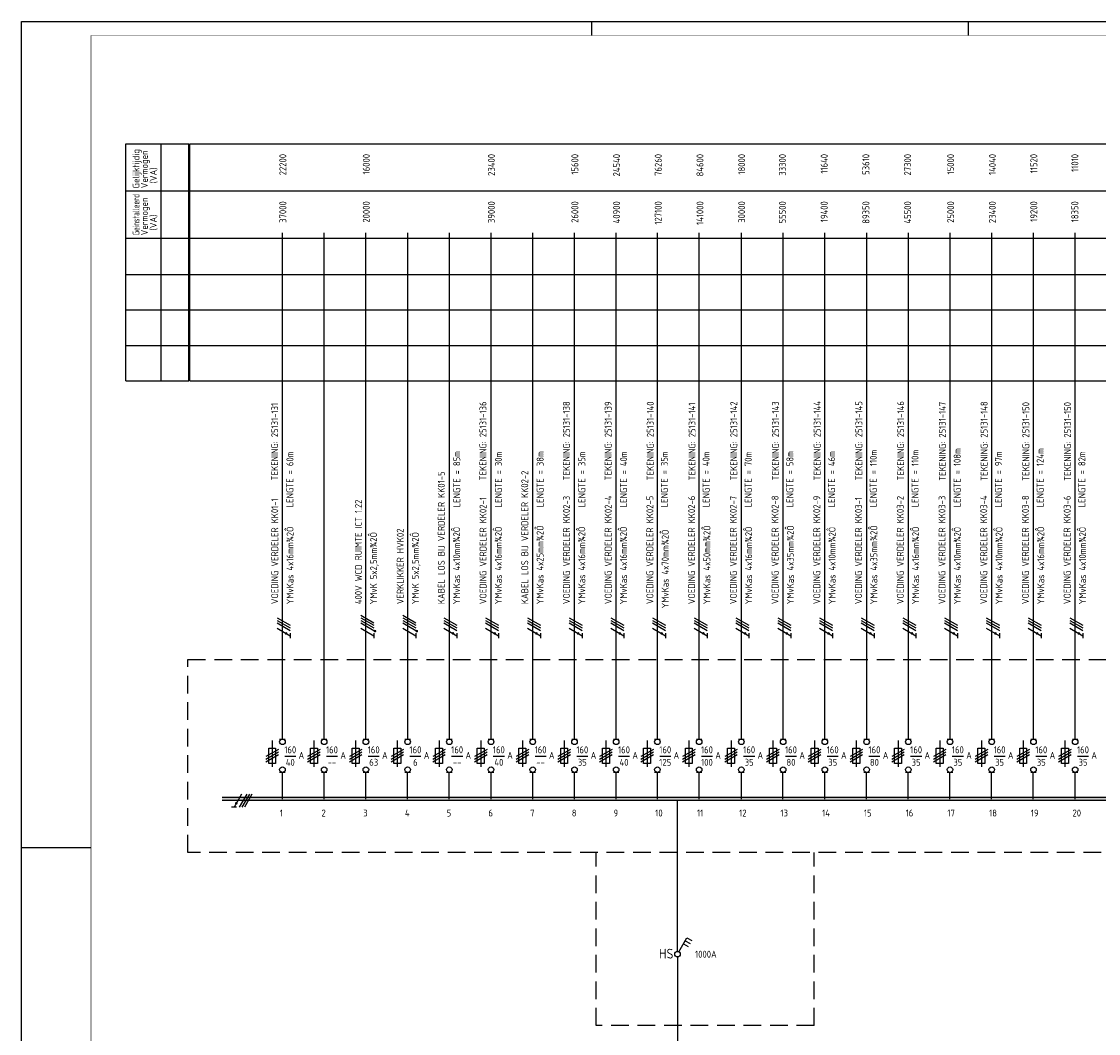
# Model space of a CAD drawing. Header units: millimetres. Extents: x 0 to 841, y 0 to 594.
# Tile 2 of 4: x 0 to 387, y 230 to 594. Entities that reach past the tile are written whole.
import ezdxf
from ezdxf.enums import TextEntityAlignment as Align

# ---------------------------------------------------------------- set-up
doc = ezdxf.new("R2010")
doc.units = ezdxf.units.MM
doc.linetypes.add('HIDDEN', pattern=[9.525, 6.35, -3.175])
doc.layers.get('0').update_dxf_attribs({"linetype": 'CONTINUOUS'})
for name, color, linetype in [('1', 7, 'CONTINUOUS'), ('40', 1, 'CONTINUOUS'), ('70', 1, 'CONTINUOUS'), ('71', 2, 'CONTINUOUS'), ('73', 4, 'CONTINUOUS'), ('EL$2B---_KADER', 4, 'CONTINUOUS'), ('LIJN018', 210, 'CONTINUOUS'), ('LIJN025', 10, 'CONTINUOUS'), ('LIJN035', 50, 'CONTINUOUS'), ('LIJN050', 90, 'CONTINUOUS'), ('TEKST25', 10, 'CONTINUOUS'), ('TEKST35', 50, 'CONTINUOUS'), ('TEKST50', 90, 'CONTINUOUS')]:
    doc.layers.add(name, color=color, linetype=linetype)
doc.styles.add('5_0', font='iso.shx')
doc.styles.add('ISO', font='ISO.SHX')
doc.styles.add('NEN', font='iso.shx')
doc.styles.add('ROMAND', font='romand')

# ---------------------------------------------------------------- blocks, each defined once
blk = doc.blocks.new('A1')
at = {"layer": 'LIJN025'}
for p, q in [((205, 589), (205, 594)), ((340.5, 589), (340.5, 594)), ((0, 297), (25, 297))]:
    blk.add_line(p, q, dxfattribs=at)
blk.add_lwpolyline([(0, 0), (0, 594), (841, 594), (841, 0)], close=True, dxfattribs=at)
at = {"layer": 'LIJN050', "const_width": 0.2}
blk.add_lwpolyline([(836, 5), (836, 589), (25, 589), (25, 5)], close=True, dxfattribs=at)
at = {"layer": 'TEKST25', "style": 'ROMAND', "width": 2.899115}
blk.add_attdef('STATUS', text='', height=2.5, dxfattribs=at).set_placement((795, 71.5), (834, 71.5), align=Align.FIT)
at = {"layer": 'TEKST25', "style": 'ISO'}
for tag, p in [('E', (796.25, 66)), ('NAAM-E', (807.75, 66)), ('DATUM-E', (826, 66)), ('D', (796.25, 61)), ('NAAM-D', (807.75, 61)), ('DATUM-D', (826, 61)), ('C', (796.25, 56)), ('NAAM-C', (807.75, 56)), ('DATUM-C', (826, 56)), ('B', (796.25, 51)), ('NAAM-B', (807.75, 51)), ('DATUM-B', (826, 51)), ('A', (796.25, 46)), ('NAAM-A', (807.75, 46)), ('DATUM-A', (826, 46))]:
    blk.add_attdef(tag, text='', height=2.5, dxfattribs=at).set_placement(p, align=Align.CENTER)
for tag, p in [('DATUM', (673.75, 36.25)), ('SCHAAL', (709, 36.25)), ('GETEKEND', (739.25, 36.25)), ('GECONTOL.', (774, 36.25)), ('FORMAAT', (804.25, 28.25))]:
    blk.add_attdef(tag, p, '', height=2.5, dxfattribs=at)
at = {"layer": 'TEKST35', "style": 'ISO'}
for tag, p in [('PROJECT', (675.5, 72.5)), ('PLAATS', (675.5, 63.5)), ('INSTALLATIE-REGEL1', (675.5, 52.5)), ('INSTALLATIE-REGEL2', (675.5, 43.5))]:
    blk.add_attdef(tag, p, '', height=4, dxfattribs=at)
blk.add_attdef('PROJ.NR.', text='', height=4, dxfattribs=at).set_placement((822, 23), align=Align.CENTER)
at = {"layer": 'TEKST50', "style": 'ISO'}
blk.add_attdef('FILE-NAAM', text='', height=5, dxfattribs=at).set_placement((814.5, 7.5), align=Align.CENTER)

msp = doc.modelspace()

# ---------------------------------------------------------------- linework, layer by layer
at = {"color": 10}
for p, q in [((91.86, 379.65), (96.55, 376.95)), ((121.99, 380.59), (126.68, 377.88)), ((121.99, 379.65), (126.68, 376.95)), ((137.04, 380.59), (141.72, 377.88)), ((137.04, 379.65), (141.72, 376.95)), ((151.86, 379.65), (156.55, 376.95)), ((166.86, 379.65), (171.55, 376.95)), ((181.86, 379.65), (186.55, 376.95)), ((196.86, 379.65), (201.55, 376.95)), ((211.86, 379.65), (216.55, 376.95)), ((226.86, 379.65), (231.55, 376.95)), ((241.86, 379.65), (246.55, 376.95)), ((256.86, 379.65), (261.55, 376.95)), ((271.89, 379.65), (276.58, 376.95)), ((286.89, 379.65), (291.58, 376.95)), ((301.89, 379.65), (306.58, 376.95)), ((316.89, 379.65), (321.58, 376.95)), ((331.89, 379.65), (336.58, 376.95)), ((346.89, 379.65), (351.58, 376.95)), ((361.89, 379.65), (366.58, 376.95)), ((376.89, 379.65), (381.58, 376.95)), ((91.86, 378.72), (96.55, 376.01)), ((91.86, 378.72), (96.55, 376.01)), ((91.86, 377.78), (96.55, 375.07)), ((91.86, 375.9), (96.55, 373.2)), ((121.99, 378.72), (126.68, 376.01)), ((121.99, 378.72), (126.68, 376.01)), ((121.99, 377.78), (126.68, 375.07)), ((121.99, 375.9), (126.68, 373.2)), ((137.04, 378.72), (141.72, 376.01)), ((137.04, 378.72), (141.72, 376.01)), ((137.04, 377.78), (141.72, 375.07)), ((137.04, 375.9), (141.72, 373.2)), ((151.86, 378.72), (156.55, 376.01)), ((151.86, 378.72), (156.55, 376.01)), ((151.86, 377.78), (156.55, 375.07)), ((151.86, 375.9), (156.55, 373.2)), ((166.86, 378.72), (171.55, 376.01)), ((166.86, 378.72), (171.55, 376.01)), ((166.86, 377.78), (171.55, 375.07)), ((166.86, 375.9), (171.55, 373.2)), ((181.86, 378.72), (186.55, 376.01)), ((181.86, 378.72), (186.55, 376.01)), ((181.86, 377.78), (186.55, 375.07)), ((181.86, 375.9), (186.55, 373.2)), ((196.86, 378.72), (201.55, 376.01)), ((196.86, 378.72), (201.55, 376.01)), ((196.86, 377.78), (201.55, 375.07)), ((196.86, 375.9), (201.55, 373.2)), ((211.86, 378.72), (216.55, 376.01)), ((211.86, 378.72), (216.55, 376.01)), ((211.86, 377.78), (216.55, 375.07)), ((211.86, 375.9), (216.55, 373.2)), ((226.86, 378.72), (231.55, 376.01)), ((226.86, 378.72), (231.55, 376.01)), ((226.86, 377.78), (231.55, 375.07)), ((226.86, 375.9), (231.55, 373.2)), ((241.86, 378.72), (246.55, 376.01)), ((241.86, 378.72), (246.55, 376.01)), ((241.86, 377.78), (246.55, 375.07)), ((241.86, 375.9), (246.55, 373.2)), ((256.86, 378.72), (261.55, 376.01)), ((256.86, 378.72), (261.55, 376.01)), ((256.86, 377.78), (261.55, 375.07)), ((256.86, 375.9), (261.55, 373.2)), ((271.89, 378.72), (276.58, 376.01)), ((271.89, 378.72), (276.58, 376.01)), ((271.89, 377.78), (276.58, 375.07)), ((271.89, 375.9), (276.58, 373.2)), ((286.89, 378.72), (291.58, 376.01)), ((286.89, 378.72), (291.58, 376.01)), ((286.89, 377.78), (291.58, 375.07)), ((286.89, 375.9), (291.58, 373.2)), ((301.89, 378.72), (306.58, 376.01)), ((301.89, 378.72), (306.58, 376.01)), ((301.89, 377.78), (306.58, 375.07)), ((301.89, 375.9), (306.58, 373.2)), ((316.89, 378.72), (321.58, 376.01)), ((316.89, 378.72), (321.58, 376.01)), ((316.89, 377.78), (321.58, 375.07)), ((316.89, 375.9), (321.58, 373.2)), ((331.89, 378.72), (336.58, 376.01)), ((331.89, 378.72), (336.58, 376.01)), ((331.89, 377.78), (336.58, 375.07)), ((331.89, 375.9), (336.58, 373.2)), ((346.89, 378.72), (351.58, 376.01)), ((346.89, 378.72), (351.58, 376.01)), ((346.89, 377.78), (351.58, 375.07)), ((346.89, 375.9), (351.58, 373.2)), ((361.89, 378.72), (366.58, 376.01)), ((361.89, 378.72), (366.58, 376.01)), ((361.89, 377.78), (366.58, 375.07)), ((361.89, 375.9), (366.58, 373.2)), ((376.89, 378.72), (381.58, 376.01)), ((376.89, 378.72), (381.58, 376.01)), ((376.89, 377.78), (381.58, 375.07)), ((376.89, 375.9), (381.58, 373.2)), ((96.55, 374.13), (96.55, 372.26)), ((126.68, 374.13), (126.68, 372.26)), ((141.72, 374.13), (141.72, 372.26)), ((156.55, 374.13), (156.55, 372.26)), ((171.55, 374.13), (171.55, 372.26)), ((186.55, 374.13), (186.55, 372.26)), ((201.55, 374.13), (201.55, 372.26)), ((216.55, 374.13), (216.55, 372.26)), ((231.55, 374.13), (231.55, 372.26)), ((246.55, 374.13), (246.55, 372.26)), ((261.55, 374.13), (261.55, 372.26)), ((276.58, 374.13), (276.58, 372.26)), ((291.58, 374.13), (291.58, 372.26)), ((306.58, 374.13), (306.58, 372.26)), ((321.58, 374.13), (321.58, 372.26)), ((336.58, 374.13), (336.58, 372.26)), ((351.58, 374.13), (351.58, 372.26)), ((366.58, 374.13), (366.58, 372.26)), ((381.58, 374.13), (381.58, 372.26)), ((79.11, 316.24), (76.4, 311.56)), ((80.98, 316.24), (78.28, 311.56)), ((81.92, 316.24), (79.21, 311.56)), ((81.92, 316.24), (79.21, 311.56)), ((82.86, 316.24), (80.15, 311.56)), ((77.34, 311.56), (75.46, 311.56))]:
    msp.add_line(p, q, dxfattribs=at)
for p, q in [((91.86, 378.72), (96.55, 376.01)), ((121.99, 378.72), (126.68, 376.01)), ((137.04, 378.72), (141.72, 376.01)), ((151.86, 378.72), (156.55, 376.01)), ((166.86, 378.72), (171.55, 376.01)), ((181.86, 378.72), (186.55, 376.01)), ((196.86, 378.72), (201.55, 376.01)), ((211.86, 378.72), (216.55, 376.01)), ((226.86, 378.72), (231.55, 376.01)), ((241.86, 378.72), (246.55, 376.01)), ((256.86, 378.72), (261.55, 376.01)), ((271.89, 378.72), (276.58, 376.01)), ((286.89, 378.72), (291.58, 376.01)), ((301.89, 378.72), (306.58, 376.01)), ((316.89, 378.72), (321.58, 376.01)), ((331.89, 378.72), (336.58, 376.01)), ((346.89, 378.72), (351.58, 376.01)), ((361.89, 378.72), (366.58, 376.01)), ((376.89, 378.72), (381.58, 376.01)), ((81.92, 316.24), (79.21, 311.56))]:
    msp.add_line(p, q)
at = {"color": 10, "const_width": 0.469}
for points in [[(95.26, 374.21, 1), (95.02, 373.81, 1)], [(127.19, 375.05, 1), (126.96, 374.64, 1)], [(142.24, 375.05, 1), (142, 374.64, 1)], [(155.26, 374.21, 1), (155.02, 373.81, 1)], [(170.26, 374.21, 1), (170.02, 373.81, 1)], [(185.26, 374.21, 1), (185.02, 373.81, 1)], [(200.26, 374.21, 1), (200.02, 373.81, 1)], [(215.26, 374.21, 1), (215.02, 373.81, 1)], [(230.26, 374.21, 1), (230.02, 373.81, 1)], [(245.26, 374.21, 1), (245.02, 373.81, 1)], [(260.26, 374.21, 1), (260.02, 373.81, 1)], [(275.29, 374.21, 1), (275.05, 373.81, 1)], [(290.29, 374.21, 1), (290.05, 373.81, 1)], [(305.29, 374.21, 1), (305.05, 373.81, 1)], [(320.29, 374.21, 1), (320.05, 373.81, 1)], [(335.29, 374.21, 1), (335.05, 373.81, 1)], [(350.29, 374.21, 1), (350.05, 373.81, 1)], [(365.29, 374.21, 1), (365.05, 373.81, 1)], [(380.29, 374.21, 1), (380.05, 373.81, 1)], [(77.42, 312.85, 1), (77.01, 313.08, 1)]]:
    msp.add_lwpolyline(points, format="xyb", close=True, dxfattribs=at)
at = {"layer": '1', "color": 2}
for p, q in [((90.11, 335.54), (90.11, 326.04)), ((92.81, 336.04), (94.81, 336.04)), ((105.11, 335.54), (105.11, 326.04)), ((107.81, 336.04), (109.81, 336.04)), ((120.11, 335.54), (120.11, 326.04)), ((122.81, 336.04), (124.81, 336.04)), ((135.11, 335.54), (135.11, 326.04)), ((137.81, 336.04), (139.81, 336.04)), ((150.11, 335.54), (150.11, 326.04)), ((152.81, 336.04), (154.81, 336.04)), ((165.11, 335.54), (165.11, 326.04)), ((167.81, 336.04), (169.81, 336.04)), ((180.11, 335.54), (180.11, 326.04)), ((182.81, 336.04), (184.81, 336.04)), ((195.11, 335.54), (195.11, 326.04)), ((197.81, 336.04), (199.81, 336.04)), ((210.11, 335.54), (210.11, 326.04)), ((212.81, 336.04), (214.81, 336.04)), ((224.93, 335.54), (224.93, 326.04)), ((227.63, 336.04), (229.63, 336.04)), ((239.93, 335.54), (239.93, 326.04)), ((242.63, 336.04), (244.63, 336.04)), ((255.11, 335.54), (255.11, 326.04)), ((257.81, 336.04), (259.81, 336.04)), ((270.14, 335.54), (270.14, 326.04)), ((272.84, 336.04), (274.84, 336.04)), ((285.14, 335.54), (285.14, 326.04)), ((287.84, 336.04), (289.84, 336.04)), ((300.14, 335.54), (300.14, 326.04)), ((302.84, 336.04), (304.84, 336.04)), ((315.14, 335.54), (315.14, 326.04)), ((317.84, 336.04), (319.84, 336.04)), ((330.14, 335.54), (330.14, 326.04)), ((332.84, 336.04), (334.84, 336.04)), ((345.14, 335.54), (345.14, 326.04)), ((347.84, 336.04), (349.84, 336.04)), ((360.14, 335.54), (360.14, 326.04)), ((362.84, 336.04), (364.84, 336.04)), ((375.14, 335.54), (375.14, 326.04)), ((377.84, 336.04), (379.84, 336.04)), ((88.86, 332.79), (91.36, 332.79)), ((88.86, 327.29), (88.86, 332.79)), ((91.36, 332.79), (91.36, 327.29)), ((103.86, 327.29), (103.86, 332.79)), ((103.86, 332.79), (106.36, 332.79)), ((106.36, 332.79), (106.36, 327.29)), ((118.86, 327.29), (118.86, 332.79)), ((118.86, 332.79), (121.36, 332.79)), ((121.36, 332.79), (121.36, 327.29)), ((133.86, 327.29), (133.86, 332.79)), ((133.86, 332.79), (136.36, 332.79)), ((136.36, 332.79), (136.36, 327.29)), ((148.86, 327.29), (148.86, 332.79)), ((148.86, 332.79), (151.36, 332.79)), ((151.36, 332.79), (151.36, 327.29)), ((163.86, 327.29), (163.86, 332.79)), ((163.86, 332.79), (166.36, 332.79)), ((166.36, 332.79), (166.36, 327.29)), ((178.86, 327.29), (178.86, 332.79)), ((178.86, 332.79), (181.36, 332.79)), ((181.36, 332.79), (181.36, 327.29)), ((193.86, 327.29), (193.86, 332.79)), ((193.86, 332.79), (196.36, 332.79)), ((196.36, 332.79), (196.36, 327.29)), ((208.86, 327.29), (208.86, 332.79)), ((208.86, 332.79), (211.36, 332.79)), ((211.36, 332.79), (211.36, 327.29)), ((223.68, 327.29), (223.68, 332.79)), ((223.68, 332.79), (226.18, 332.79)), ((226.18, 332.79), (226.18, 327.29)), ((238.68, 327.29), (238.68, 332.79)), ((238.68, 332.79), (241.18, 332.79)), ((241.18, 332.79), (241.18, 327.29)), ((253.86, 327.29), (253.86, 332.79)), ((253.86, 332.79), (256.36, 332.79)), ((256.36, 332.79), (256.36, 327.29)), ((268.89, 327.29), (268.89, 332.79)), ((268.89, 332.79), (271.39, 332.79)), ((271.39, 332.79), (271.39, 327.29)), ((283.89, 327.29), (283.89, 332.79)), ((283.89, 332.79), (286.39, 332.79)), ((286.39, 332.79), (286.39, 327.29)), ((298.89, 327.29), (298.89, 332.79)), ((298.89, 332.79), (301.39, 332.79)), ((301.39, 332.79), (301.39, 327.29)), ((313.89, 327.29), (313.89, 332.79)), ((313.89, 332.79), (316.39, 332.79)), ((316.39, 332.79), (316.39, 327.29)), ((328.89, 327.29), (328.89, 332.79)), ((328.89, 332.79), (331.39, 332.79)), ((331.39, 332.79), (331.39, 327.29)), ((343.89, 327.29), (343.89, 332.79)), ((343.89, 332.79), (346.39, 332.79)), ((346.39, 332.79), (346.39, 327.29)), ((358.89, 327.29), (358.89, 332.79)), ((358.89, 332.79), (361.39, 332.79)), ((361.39, 332.79), (361.39, 327.29)), ((373.89, 327.29), (373.89, 332.79)), ((373.89, 332.79), (376.39, 332.79)), ((376.39, 332.79), (376.39, 327.29)), ((91.36, 327.29), (88.86, 327.29)), ((106.36, 327.29), (103.86, 327.29)), ((121.36, 327.29), (118.86, 327.29)), ((136.36, 327.29), (133.86, 327.29)), ((151.36, 327.29), (148.86, 327.29)), ((166.36, 327.29), (163.86, 327.29)), ((181.36, 327.29), (178.86, 327.29)), ((196.36, 327.29), (193.86, 327.29)), ((211.36, 327.29), (208.86, 327.29)), ((226.18, 327.29), (223.68, 327.29)), ((241.18, 327.29), (238.68, 327.29)), ((256.36, 327.29), (253.86, 327.29)), ((271.39, 327.29), (268.89, 327.29)), ((286.39, 327.29), (283.89, 327.29)), ((301.39, 327.29), (298.89, 327.29)), ((316.39, 327.29), (313.89, 327.29)), ((331.39, 327.29), (328.89, 327.29)), ((346.39, 327.29), (343.89, 327.29)), ((361.39, 327.29), (358.89, 327.29)), ((376.39, 327.29), (373.89, 327.29)), ((94.81, 324.04), (92.81, 324.04)), ((109.81, 324.04), (107.81, 324.04)), ((124.81, 324.04), (122.81, 324.04)), ((139.81, 324.04), (137.81, 324.04)), ((154.81, 324.04), (152.81, 324.04)), ((169.81, 324.04), (167.81, 324.04)), ((184.81, 324.04), (182.81, 324.04)), ((199.81, 324.04), (197.81, 324.04)), ((214.81, 324.04), (212.81, 324.04)), ((229.63, 324.04), (227.63, 324.04)), ((244.63, 324.04), (242.63, 324.04)), ((259.81, 324.04), (257.81, 324.04)), ((274.84, 324.04), (272.84, 324.04)), ((289.84, 324.04), (287.84, 324.04)), ((304.84, 324.04), (302.84, 324.04)), ((319.84, 324.04), (317.84, 324.04)), ((334.84, 324.04), (332.84, 324.04)), ((349.84, 324.04), (347.84, 324.04)), ((364.84, 324.04), (362.84, 324.04)), ((379.84, 324.04), (377.84, 324.04))]:
    msp.add_line(p, q, dxfattribs=at)
at = {"layer": '1', "color": 1}
for p, q in [((92.36, 332.34), (87.86, 329.74)), ((92.36, 331.34), (87.86, 328.74)), ((92.36, 330.34), (87.86, 327.74)), ((107.36, 332.34), (102.86, 329.74)), ((107.36, 331.34), (102.86, 328.74)), ((107.36, 330.34), (102.86, 327.74)), ((122.36, 332.34), (117.86, 329.74)), ((122.36, 331.34), (117.86, 328.74)), ((122.36, 330.34), (117.86, 327.74)), ((137.36, 332.34), (132.86, 329.74)), ((137.36, 331.34), (132.86, 328.74)), ((137.36, 330.34), (132.86, 327.74)), ((152.36, 332.34), (147.86, 329.74)), ((152.36, 331.34), (147.86, 328.74)), ((152.36, 330.34), (147.86, 327.74)), ((167.36, 332.34), (162.86, 329.74)), ((167.36, 331.34), (162.86, 328.74)), ((167.36, 330.34), (162.86, 327.74)), ((182.36, 332.34), (177.86, 329.74)), ((182.36, 331.34), (177.86, 328.74)), ((182.36, 330.34), (177.86, 327.74)), ((197.36, 332.34), (192.86, 329.74)), ((197.36, 331.34), (192.86, 328.74)), ((197.36, 330.34), (192.86, 327.74)), ((212.36, 332.34), (207.86, 329.74)), ((212.36, 331.34), (207.86, 328.74)), ((212.36, 330.34), (207.86, 327.74)), ((227.18, 332.34), (222.68, 329.74)), ((227.18, 331.34), (222.68, 328.74)), ((227.18, 330.34), (222.68, 327.74)), ((242.18, 332.34), (237.68, 329.74)), ((242.18, 331.34), (237.68, 328.74)), ((242.18, 330.34), (237.68, 327.74)), ((257.36, 332.34), (252.86, 329.74)), ((257.36, 331.34), (252.86, 328.74)), ((257.36, 330.34), (252.86, 327.74)), ((272.39, 332.34), (267.89, 329.74)), ((272.39, 331.34), (267.89, 328.74)), ((272.39, 330.34), (267.89, 327.74)), ((287.39, 332.34), (282.89, 329.74)), ((287.39, 331.34), (282.89, 328.74)), ((287.39, 330.34), (282.89, 327.74)), ((302.39, 332.34), (297.89, 329.74)), ((302.39, 331.34), (297.89, 328.74)), ((302.39, 330.34), (297.89, 327.74)), ((317.39, 332.34), (312.89, 329.74)), ((317.39, 331.34), (312.89, 328.74)), ((317.39, 330.34), (312.89, 327.74)), ((332.39, 332.34), (327.89, 329.74)), ((332.39, 331.34), (327.89, 328.74)), ((332.39, 330.34), (327.89, 327.74)), ((347.39, 332.34), (342.89, 329.74)), ((347.39, 331.34), (342.89, 328.74)), ((347.39, 330.34), (342.89, 327.74)), ((362.39, 332.34), (357.89, 329.74)), ((362.39, 331.34), (357.89, 328.74)), ((362.39, 330.34), (357.89, 327.74)), ((377.39, 332.34), (372.89, 329.74)), ((377.39, 331.34), (372.89, 328.74)), ((377.39, 330.34), (372.89, 327.74))]:
    msp.add_line(p, q, dxfattribs=at)
at = {"layer": '70'}
for p, q in [((94.62, 329.93), (98.62, 329.93)), ((109.62, 329.93), (113.62, 329.93)), ((124.62, 329.93), (128.62, 329.93)), ((139.62, 329.93), (143.62, 329.93)), ((154.62, 329.93), (158.62, 329.93)), ((169.62, 329.93), (173.62, 329.93)), ((184.62, 329.93), (188.62, 329.93)), ((199.62, 329.93), (203.62, 329.93)), ((214.62, 329.93), (218.62, 329.93)), ((229.44, 329.93), (233.44, 329.93)), ((244.44, 329.93), (248.44, 329.93)), ((259.62, 329.93), (263.62, 329.93)), ((274.65, 329.93), (278.65, 329.93)), ((289.65, 329.93), (293.65, 329.93)), ((304.65, 329.93), (308.65, 329.93)), ((319.65, 329.93), (323.65, 329.93)), ((334.65, 329.93), (338.65, 329.93)), ((349.65, 329.93), (353.65, 329.93)), ((364.65, 329.93), (368.65, 329.93)), ((379.65, 329.93), (383.65, 329.93))]:
    msp.add_line(p, q, dxfattribs=at)
at = {"layer": '71'}
for p, q in [((236.34, 259.56), (239.24, 264.58)), ((238.62, 263.5), (240.35, 262.5)), ((239.24, 264.58), (240.97, 263.58)), ((237.99, 262.42), (239.72, 261.42))]:
    msp.add_line(p, q, dxfattribs=at)
for centre in [(93.81, 335.04), (108.81, 335.04), (123.81, 335.04), (138.81, 335.04), (153.81, 335.04), (168.81, 335.04), (183.81, 335.04), (198.81, 335.04), (213.81, 335.04), (228.63, 335.04), (243.63, 335.04), (258.81, 335.04), (273.84, 335.04), (288.84, 335.04), (303.84, 335.04), (318.84, 335.04), (333.84, 335.04), (348.84, 335.04), (363.84, 335.04), (378.84, 335.04), (93.81, 325.04), (108.81, 325.04), (123.81, 325.04), (138.81, 325.04), (153.81, 325.04), (168.81, 325.04), (183.81, 325.04), (198.81, 325.04), (213.81, 325.04), (228.63, 325.04), (243.63, 325.04), (258.81, 325.04), (273.84, 325.04), (288.84, 325.04), (303.84, 325.04), (318.84, 325.04), (333.84, 325.04), (348.84, 325.04), (363.84, 325.04), (378.84, 325.04), (235.84, 258.7)]:
    msp.add_circle(centre, 1, dxfattribs=at)
at = {"layer": '73'}
for p, q in [((72.13, 315.13), (706.86, 315.13)), ((72.13, 314.13), (706.86, 314.13))]:
    msp.add_line(p, q, dxfattribs=at)
msp.add_solid([(706.86, 314.13), (706.86, 315.13), (72.13, 314.13), (72.13, 315.13)], dxfattribs=at)
at = {"layer": 'LIJN018', "color": 9, "linetype": 'Continuous'}
for p, q in [((60.51, 550.08), (764.58, 550.08)), ((60.51, 464.83), (60.51, 550.08)), ((60.51, 533.08), (764.58, 533.08)), ((60.51, 516.11), (764.58, 516.11)), ((60.51, 503.11), (764.58, 503.11)), ((60.51, 490.33), (764.58, 490.33)), ((60.51, 477.53), (764.58, 477.53)), ((60.51, 464.83), (764.58, 464.83))]:
    msp.add_line(p, q, dxfattribs=at)
at = {"layer": 'LIJN025', "linetype": 'Continuous'}
for p, q in [((37.54, 464.83), (37.54, 550.08)), ((37.54, 550.08), (60.21, 550.08)), ((50.21, 464.83), (50.21, 550.08)), ((60.21, 464.83), (60.21, 550.08)), ((37.54, 533.08), (60.21, 533.08)), ((37.54, 516.11), (60.21, 516.11)), ((37.54, 503.11), (60.21, 503.11)), ((37.54, 490.34), (60.21, 490.34)), ((37.54, 477.53), (60.21, 477.53)), ((37.54, 464.83), (60.21, 464.83))]:
    msp.add_line(p, q, dxfattribs=at)
at = {"layer": 'LIJN025', "linetype": 'HIDDEN'}
for p, q in [((59.85, 364.7), (759.65, 364.7)), ((59.85, 295.3), (59.85, 364.7)), ((759.65, 295.3), (59.85, 295.3)), ((206.59, 233.05), (206.59, 295.3)), ((284.99, 233.05), (284.99, 295.3)), ((284.99, 233.05), (206.59, 233.05))]:
    msp.add_line(p, q, dxfattribs=at)
at = {"layer": 'LIJN035'}
for p, q in [((93.85, 336.04), (93.85, 518.05)), ((108.85, 336.04), (108.85, 518.05)), ((123.85, 336.04), (123.85, 518.05)), ((138.85, 336.04), (138.85, 518.05)), ((153.85, 336.04), (153.85, 518.05)), ((168.85, 336.04), (168.85, 518.05)), ((183.85, 336.04), (183.85, 518.05)), ((198.85, 336.04), (198.85, 518.05)), ((213.85, 336.04), (213.85, 518.05)), ((228.68, 336.04), (228.68, 518.05)), ((243.68, 336.04), (243.68, 518.05)), ((258.86, 336.04), (258.86, 518.05)), ((273.88, 336.04), (273.88, 518.05)), ((288.88, 336.04), (288.88, 518.05)), ((303.88, 336.04), (303.88, 518.05)), ((318.88, 336.04), (318.88, 518.05)), ((333.88, 336.04), (333.88, 518.05)), ((348.88, 336.04), (348.88, 518.05)), ((363.88, 336.04), (363.88, 518.05)), ((378.88, 336.04), (378.88, 518.05)), ((93.81, 314.44), (93.81, 324.04)), ((108.81, 314.44), (108.81, 324.04)), ((123.81, 314.44), (123.81, 324.04)), ((138.81, 314.44), (138.81, 324.04)), ((153.81, 314.44), (153.81, 324.04)), ((168.81, 314.44), (168.81, 324.04)), ((183.81, 314.44), (183.81, 324.04)), ((198.81, 314.44), (198.81, 324.04)), ((213.81, 314.44), (213.81, 324.04)), ((228.63, 314.44), (228.63, 324.04)), ((243.63, 314.44), (243.63, 324.04)), ((258.81, 314.44), (258.81, 324.04)), ((273.78, 314.44), (273.78, 324.04)), ((288.78, 314.44), (288.78, 324.04)), ((303.78, 314.44), (303.78, 324.04)), ((318.78, 314.44), (318.78, 324.04)), ((333.78, 314.44), (333.78, 324.04)), ((348.78, 314.44), (348.78, 324.04)), ((363.78, 314.44), (363.78, 324.04)), ((378.78, 314.44), (378.78, 324.04))]:
    msp.add_line(p, q, dxfattribs=at)
at = {"layer": 'LIJN035', "color": 90}
for p, q in [((235.84, 259.7), (235.84, 314.2)), ((235.84, 257.7), (235.84, 106.61))]:
    msp.add_line(p, q, dxfattribs=at)

# ---------------------------------------------------------------- block references
at = {"layer": 'EL$2B---_KADER'}
msp.add_blockref('A1', (0, 0), dxfattribs=at)

# ---------------------------------------------------------------- texts
at = {"layer": '40', "linetype": 'Continuous', "style": 'NEN'}
for s, p in [('Gelijktijdig', (42.41, 534.06)), ('Vermogen', (45.41, 534.06)), ('(VA)', (48.66, 535.81)), ('Vermogen', (45.41, 517.14)), ('(VA)', (48.66, 518.89))]:
    msp.add_text(s, height=2.5, rotation=90, dxfattribs=at).set_placement(p)
for s, p in [('22200', (95.2, 546.4)), ('16000', (125.2, 546.4)), ('23400', (170.2, 546.4)), ('15600', (200.2, 546.4)), ('24540', (215.18, 546.4)), ('76260', (230.18, 546.4)), ('84600', (245.18, 546.4)), ('18000', (260.18, 546.4)), ('33300', (274.84, 546.4)), ('11640', (289.84, 546.4)), ('53610', (304.84, 546.4)), ('27300', (319.84, 546.4)), ('15000', (335.31, 546.4)), ('14040', (350.31, 546.4)), ('11520', (365.21, 546.4)), ('11010', (379.97, 546.4)), ('37000', (95.2, 529.4)), ('20000', (125.2, 529.4)), ('39000', (170.2, 529.4)), ('26000', (200.2, 529.4)), ('40900', (215.18, 529.4)), ('127100', (230.18, 529.4)), ('141000', (245.18, 529.4)), ('30000', (260.18, 529.4)), ('55500', (274.84, 529.4)), ('19400', (289.84, 529.4)), ('89350', (304.84, 529.4)), ('45500', (319.84, 529.4)), ('25000', (335.31, 529.4)), ('23400', (350.31, 529.4)), ('19200', (365.21, 529.4)), ('18350', (379.97, 529.4))]:
    msp.add_text(s, height=2.5, rotation=90, dxfattribs=at).set_placement(p, align=Align.RIGHT)
at = {"layer": '40', "linetype": 'Continuous', "style": 'NEN', "width": 0.848305}
msp.add_text('Geinstalleerd', height=2.5, rotation=90, dxfattribs=at).set_placement((42.41, 517.14), (42.41, 531.99), align=Align.FIT)
at = {"layer": '40', "style": 'NEN'}
for s, p in [('TEKENING: 25131-131', (92.26, 429.05)), ('TEKENING: 25131-136', (167.16, 429.05)), ('TEKENING: 25131-138', (197.16, 429.05)), ('TEKENING: 25131-139', (212.16, 429.05)), ('TEKENING: 25131-140', (227.32, 429.05)), ('TEKENING: 25131-141', (242.32, 429.05)), ('TEKENING: 25131-142', (257.32, 429.05)), ('TEKENING: 25131-143', (272.32, 429.05)), ('TEKENING: 25131-144', (287.32, 429.05)), ('TEKENING: 25131-145', (302.32, 429.05)), ('TEKENING: 25131-146', (317.34, 429.05)), ('TEKENING: 25131-147', (332.34, 428.9)), ('TEKENING: 25131-148', (347.34, 428.9)), ('TEKENING: 25131-150', (362.34, 428.9)), ('TEKENING: 25131-150', (377.34, 428.9)), ('LENGTE = 60m', (97.74, 419.34)), ('LENGTE = 85m', (157.72, 419.34)), ('LENGTE = 30m', (172.72, 419.34)), ('LENGTE = 38m', (187.71, 419.34)), ('LENGTE = 35m', (202.71, 419.34)), ('LENGTE = 40m', (217.7, 419.34)), ('LENGTE = 35m', (232.38, 419.34)), ('LENGTE = 40m', (247.37, 419.34)), ('LENGTE = 70m', (262.53, 419.34)), ('LENGTE = 58m', (277.52, 419.34)), ('LENGTE = 46m', (292.52, 419.34)), ('LENGTE = 110m', (307.51, 419.34)), ('LENGTE = 110m', (322.51, 419.34)), ('LENGTE = 108m', (337.66, 419.34)), ('LENGTE = 97m', (352.5, 419.34)), ('LENGTE = 124m', (367.49, 419.34)), ('LENGTE = 82m', (382.49, 419.34)), ('KABEL LOS BIJ VERDELER KK01-5', (152.18, 384.54)), ('KABEL LOS BIJ VERDELER KK02-2', (182.18, 384.54)), ('VOEDING VERDELER KK01-1', (92.29, 384.54)), ('400V WCD RUIMTE ICT 1.22', (122.37, 384.54)), ('VOEDING VERDELER KK02-1', (167.18, 384.54)), ('VOEDING VERDELER KK02-3', (197.18, 384.54)), ('VOEDING VERDELER KK02-4', (212.18, 384.54)), ('VOEDING VERDELER KK02-5', (227.18, 384.54)), ('VOEDING VERDELER KK02-6', (242.18, 384.54)), ('VOEDING VERDELER KK02-7', (257.18, 384.54)), ('VOEDING VERDELER KK02-8', (272.18, 384.54)), ('VOEDING VERDELER KK02-9', (287.18, 384.54)), ('VOEDING VERDELER KK03-1', (302.18, 384.54)), ('VOEDING VERDELER KK03-2', (317.21, 384.54)), ('VOEDING VERDELER KK03-3', (332.21, 384.54)), ('VOEDING VERDELER KK03-4', (347.21, 384.54)), ('VOEDING VERDELER KK03-8', (362.21, 384.54)), ('VOEDING VERDELER KK03-6', (377.21, 384.54)), (' YMvKas 4x16mm¾2Ô', (97.79, 383.04)), (' YMvK 5x2,5mm¾2Ô', (127.81, 383.04)), ('VERKLIKKER HVK02', (137.42, 384.54)), (' YMvK 5x2,5mm¾2Ô', (142.86, 383.04)), (' YMvKas 4x10mm¾2Ô', (157.68, 383.04)), (' YMvKas 4x16mm¾2Ô', (172.68, 383.04)), (' YMvKas 4x25mm¾2Ô', (187.68, 383.04)), (' YMvKas 4x16mm¾2Ô', (202.68, 383.04)), (' YMvKas 4x16mm¾2Ô', (217.68, 383.04)), ('YMvKas 4x70mm¾2Ô', (232.68, 383.04)), (' YMvKas 4x50mm¾2Ô', (247.68, 383.04)), (' YMvKas 4x16mm¾2Ô', (262.68, 383.04)), (' YMvKas 4x35mm¾2Ô', (277.68, 383.04)), (' YMvKas 4x10mm¾2Ô', (292.68, 383.04)), (' YMvKas 4x35mm¾2Ô', (307.68, 383.04)), (' YMvKas 4x16mm¾2Ô', (322.71, 383.04)), (' YMvKas 4x10mm¾2Ô', (337.71, 383.04)), (' YMvKas 4x10mm¾2Ô', (352.71, 383.04)), (' YMvKas 4x16mm¾2Ô', (367.71, 383.04)), (' YMvKas 4x10mm¾2Ô', (382.71, 383.04))]:
    msp.add_text(s, height=2.5, rotation=90, dxfattribs=at).set_placement(p)
for s, p in [('160', (96.62, 330.93)), ('160', (111.62, 330.93)), ('160', (126.62, 330.93)), ('160', (141.62, 330.93)), ('160', (156.62, 330.93)), ('160', (171.62, 330.93)), ('160', (186.62, 330.93)), ('160', (201.62, 330.93)), ('160', (216.62, 330.93)), ('160', (231.44, 330.93)), ('160', (246.44, 330.93)), ('160', (261.62, 330.93)), ('160', (276.65, 330.93)), ('160', (291.65, 330.93)), ('160', (306.65, 330.93)), ('160', (321.65, 330.93)), ('160', (336.65, 330.93)), ('160', (351.65, 330.93)), ('160', (366.65, 330.93)), ('160', (381.65, 330.93)), ('40', (96.62, 326.43)), ('--', (111.62, 326.43)), ('63', (126.62, 326.43)), ('6', (141.62, 326.43)), ('--', (156.62, 326.43)), ('40', (171.62, 326.43)), ('--', (186.62, 326.43)), ('35', (201.62, 326.43)), ('40', (216.62, 326.43)), ('125', (231.44, 326.43)), ('100', (246.44, 326.43)), ('35', (261.62, 326.43)), ('80', (276.65, 326.43)), ('35', (291.65, 326.43)), ('80', (306.65, 326.43)), ('35', (321.65, 326.43)), ('35', (336.65, 326.43)), ('35', (351.65, 326.43)), ('35', (366.65, 326.43)), ('35', (381.65, 326.43))]:
    msp.add_text(s, height=2.5, dxfattribs=at).set_placement(p, align=Align.CENTER)
for s, p in [('A', (99.62, 328.93)), ('A', (114.62, 328.93)), ('A', (129.62, 328.93)), ('A', (144.62, 328.93)), ('A', (159.62, 328.93)), ('A', (174.62, 328.93)), ('A', (189.62, 328.93)), ('A', (204.62, 328.93)), ('A', (219.62, 328.93)), ('A', (234.44, 328.93)), ('A', (249.44, 328.93)), ('A', (264.62, 328.93)), ('A', (279.65, 328.93)), ('A', (294.65, 328.93)), ('A', (309.65, 328.93)), ('A', (324.65, 328.93)), ('A', (339.65, 328.93)), ('A', (354.65, 328.93)), ('A', (369.65, 328.93)), ('A', (384.65, 328.93)), ('1000A', (242.17, 257.43))]:
    msp.add_text(s, height=2.5, dxfattribs=at).set_placement(p)
at = {"layer": 'TEKST25', "style": '5_0'}
for s, p in [('1', (92.85, 308.2)), ('2', (107.85, 308.2)), ('3', (122.85, 308.2)), ('4', (137.85, 308.2)), ('5', (152.85, 308.2)), ('6', (167.85, 308.2)), ('7', (182.85, 308.2)), ('8', (197.85, 308.2)), ('9', (212.85, 308.2)), ('10', (227.85, 308.2)), ('11', (242.85, 308.2)), ('12', (258.04, 308.2)), ('13', (272.88, 308.2)), ('14', (287.88, 308.2)), ('15', (302.88, 308.2)), ('16', (317.88, 308.2)), ('17', (332.88, 308.2)), ('18', (347.88, 308.2)), ('19', (362.88, 308.2)), ('20', (377.88, 308.2))]:
    msp.add_text(s, height=2.5, dxfattribs=at).set_placement(p)
at = {"layer": 'TEKST35', "style": 'NEN'}
msp.add_text('HS', height=3.5, dxfattribs=at).set_placement((229.19, 257.14))

doc.saveas('drawing.dxf')
